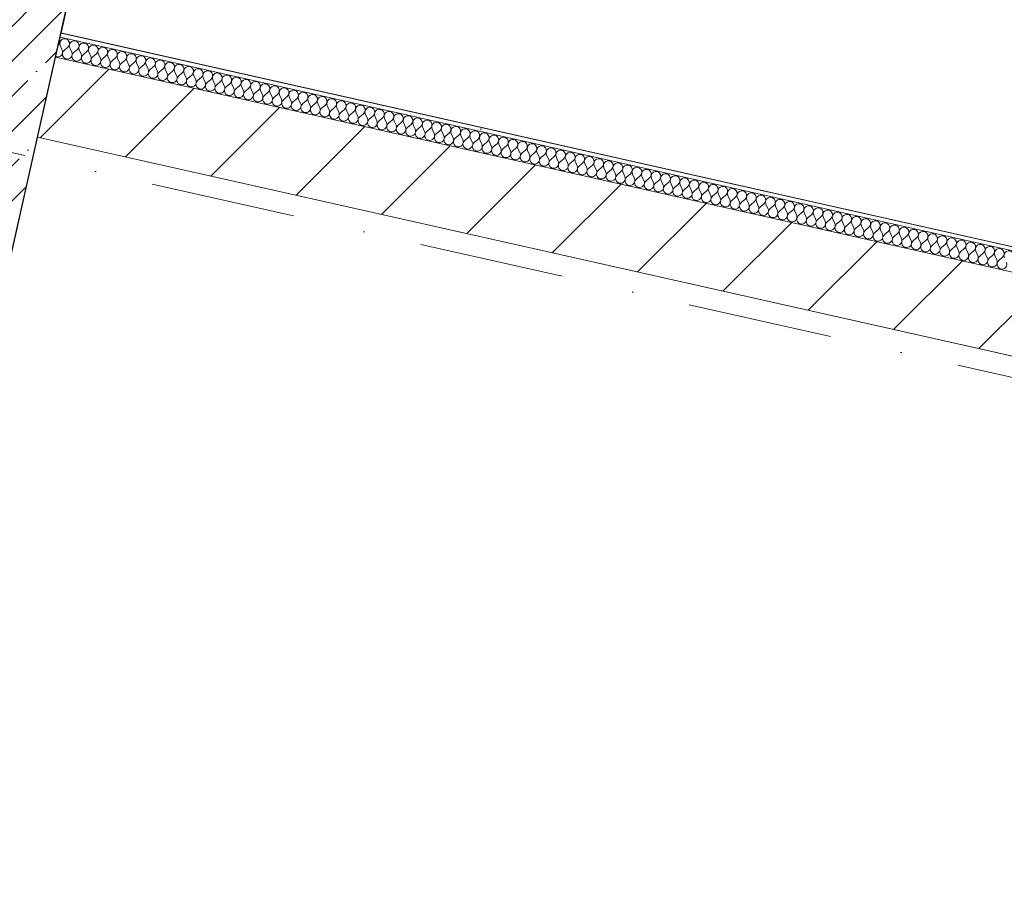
# Model space of a CAD drawing. Header units: millimetres. Extents: x -7218036 to -6920397, y 6117771 to 6333681.
# Tile 38 of 89: x -7184024 to -7181625, y 6142354 to 6144501. Entities that reach past the tile are written whole.
import ezdxf
from ezdxf.enums import TextEntityAlignment as Align

# ---------------------------------------------------------------- set-up
doc = ezdxf.new("R2010")
doc.units = ezdxf.units.MM
doc.header["$MEASUREMENT"] = 0
doc.linetypes.add('Штрихпунктирная', pattern=[670.277762, 352.777767, -176.388884, 0, -141.111112])
for name, color, linetype in [('S - автостоянка.АР', 7, 'Continuous'), ('АР-Стены_внешние_.АР', 7, 'Continuous'), ('АР-Стены_внутренние_пилоны.АР', 7, 'Continuous'), ('АР-Чертеж-Оси_Осевые размеры.АР', 7, 'Continuous')]:
    doc.layers.add(name, color=color, linetype=linetype)
for name, color, linetype, lineweight in [('АР-Стены_внешние_.АР_Ном._пера__1', 7, 'Continuous', 0), ('АР-Стены_внутренние_пилоны.АР_Ном._пера__1', 7, 'Continuous', 30), ('АР-Чертеж-Оси_Осевые размеры.АР_Ном._пера__120', 7, 'Continuous', 0)]:
    doc.layers.add(name, color=color, linetype=linetype, lineweight=lineweight)
doc.styles.add('РЎР“Р•РќР•Р\xa0Р\x98Р\xa0_РЎРўР\x98Р›Р¬_3', font='GOTHIC.TTF')
pattern_1 = [(45, (-6566190.34, 6562677.8), (-84.852814, 84.852814), []), (45, (-6566232.77, 6562720.22), (-84.852814, 84.852814), [90, -30, 0, -30])]

# ---------------------------------------------------------------- blocks, each defined once
blk = doc.blocks.new('*X295', base_point=(-6566190.3, 6562677.8))
at = {"layer": 'АР-Стены_внешние_.АР_Ном._пера__1', "color": 7, "linetype": 'Continuous', "lineweight": 0}
for p, q in [((-7183929.7, 6144439.3), (-7183929.9, 6144439.2)), ((-7183925, 6144438.3), (-7183920.2, 6144427.4)), ((-7183906.5, 6144434.1), (-7183915.5, 6144426.4)), ((-7183901.8, 6144433.1), (-7183896.9, 6144422.2)), ((-7183883.2, 6144428.9), (-7183892.3, 6144421.2)), ((-7183878.6, 6144427.9), (-7183873.7, 6144417)), ((-7183860, 6144423.7), (-7183869.1, 6144416)), ((-7183855.3, 6144422.6), (-7183850.5, 6144411.8)), ((-7183836.8, 6144418.5), (-7183845.8, 6144410.7)), ((-7183832.1, 6144417.4), (-7183827.2, 6144406.6)), ((-7183813.5, 6144413.3), (-7183822.6, 6144405.5)), ((-7183808.9, 6144412.2), (-7183804, 6144401.4)), ((-7183790.3, 6144408), (-7183799.4, 6144400.3)), ((-7183785.7, 6144407), (-7183780.8, 6144396.1)), ((-7183767.1, 6144402.8), (-7183776.1, 6144395.1)), ((-7183762.4, 6144401.8), (-7183757.5, 6144390.9)), ((-7183743.8, 6144397.6), (-7183752.9, 6144389.9)), ((-7183739.2, 6144396.6), (-7183734.3, 6144385.7)), ((-7183720.6, 6144392.4), (-7183729.7, 6144384.7)), ((-7183716, 6144391.3), (-7183711.1, 6144380.5)), ((-7183697.4, 6144387.2), (-7183706.4, 6144379.4)), ((-7183692.7, 6144386.1), (-7183687.9, 6144375.3)), ((-7183674.1, 6144381.9), (-7183683.2, 6144374.2)), ((-7183669.5, 6144380.9), (-7183664.6, 6144370)), ((-7183650.9, 6144376.7), (-7183660, 6144369)), ((-7183646.3, 6144375.7), (-7183641.4, 6144364.8)), ((-7183627.7, 6144371.5), (-7183636.7, 6144363.8)), ((-7183623, 6144370.5), (-7183618.2, 6144359.6)), ((-7183604.5, 6144366.3), (-7183613.5, 6144358.6)), ((-7183599.8, 6144365.3), (-7183594.9, 6144354.4)), ((-7183581.2, 6144361.1), (-7183590.3, 6144353.3)), ((-7183576.6, 6144360), (-7183571.7, 6144349.2)), ((-7183558, 6144355.9), (-7183567.1, 6144348.1)), ((-7183553.3, 6144354.8), (-7183548.5, 6144344)), ((-7183534.8, 6144350.6), (-7183543.8, 6144342.9)), ((-7183530.1, 6144349.6), (-7183525.2, 6144338.7)), ((-7183511.5, 6144345.4), (-7183520.6, 6144337.7)), ((-7183506.9, 6144344.4), (-7183502, 6144333.5)), ((-7183488.3, 6144340.2), (-7183497.4, 6144332.5)), ((-7183483.7, 6144339.2), (-7183478.8, 6144328.3)), ((-7183465.1, 6144335), (-7183474.1, 6144327.3)), ((-7183460.4, 6144333.9), (-7183455.5, 6144323.1)), ((-7183441.8, 6144329.8), (-7183450.9, 6144322)), ((-7183437.2, 6144328.7), (-7183432.3, 6144317.9)), ((-7183418.6, 6144324.6), (-7183427.7, 6144316.8)), ((-7183414, 6144323.5), (-7183409.1, 6144312.7)), ((-7183395.4, 6144319.3), (-7183404.4, 6144311.6)), ((-7183390.7, 6144318.3), (-7183385.8, 6144307.4)), ((-7183372.1, 6144314.1), (-7183381.2, 6144306.4)), ((-7183367.5, 6144313.1), (-7183362.6, 6144302.2)), ((-7183348.9, 6144308.9), (-7183358, 6144301.2)), ((-7183344.3, 6144307.9), (-7183339.4, 6144297)), ((-7183325.7, 6144303.7), (-7183334.7, 6144296)), ((-7183321, 6144302.6), (-7183316.2, 6144291.8)), ((-7183302.5, 6144298.5), (-7183311.5, 6144290.7)), ((-7183297.8, 6144297.4), (-7183292.9, 6144286.6)), ((-7183279.2, 6144293.2), (-7183288.3, 6144285.5)), ((-7183274.6, 6144292.2), (-7183269.7, 6144281.3)), ((-7183256, 6144288), (-7183265, 6144280.3)), ((-7183251.3, 6144287), (-7183246.5, 6144276.1)), ((-7183232.8, 6144282.8), (-7183241.8, 6144275.1)), ((-7183228.1, 6144281.8), (-7183223.2, 6144270.9)), ((-7183209.5, 6144277.6), (-7183218.6, 6144269.9)), ((-7183204.9, 6144276.6), (-7183200, 6144265.7)), ((-7183186.3, 6144272.4), (-7183195.4, 6144264.7)), ((-7183181.7, 6144271.3), (-7183176.8, 6144260.5)), ((-7183163.1, 6144267.2), (-7183172.1, 6144259.4)), ((-7183158.4, 6144266.1), (-7183153.5, 6144255.3)), ((-7183139.8, 6144261.9), (-7183148.9, 6144254.2)), ((-7183135.2, 6144260.9), (-7183130.3, 6144250)), ((-7183116.6, 6144256.7), (-7183125.7, 6144249)), ((-7183112, 6144255.7), (-7183107.1, 6144244.8)), ((-7183093.4, 6144251.5), (-7183102.4, 6144243.8)), ((-7183088.7, 6144250.5), (-7183083.8, 6144239.6)), ((-7183070.1, 6144246.3), (-7183079.2, 6144238.6)), ((-7183065.5, 6144245.2), (-7183060.6, 6144234.4)), ((-7183046.9, 6144241.1), (-7183056, 6144233.3)), ((-7183042.3, 6144240), (-7183037.4, 6144229.2)), ((-7183023.7, 6144235.9), (-7183032.7, 6144228.1)), ((-7183019, 6144234.8), (-7183014.2, 6144224)), ((-7183000.5, 6144230.6), (-7183009.5, 6144222.9)), ((-7182995.8, 6144229.6), (-7182990.9, 6144218.7)), ((-7182977.2, 6144225.4), (-7182986.3, 6144217.7)), ((-7182972.6, 6144224.4), (-7182967.7, 6144213.5)), ((-7182954, 6144220.2), (-7182963, 6144212.5)), ((-7182949.3, 6144219.2), (-7182944.5, 6144208.3)), ((-7182930.8, 6144215), (-7182939.8, 6144207.3)), ((-7182926.1, 6144213.9), (-7182921.2, 6144203.1)), ((-7182907.5, 6144209.8), (-7182916.6, 6144202)), ((-7182902.9, 6144208.7), (-7182898, 6144197.9)), ((-7182884.3, 6144204.6), (-7182893.4, 6144196.8)), ((-7182879.7, 6144203.5), (-7182874.8, 6144192.7)), ((-7182861.1, 6144199.3), (-7182870.1, 6144191.6)), ((-7182856.4, 6144198.3), (-7182851.5, 6144187.4)), ((-7182837.8, 6144194.1), (-7182846.9, 6144186.4)), ((-7182833.2, 6144193.1), (-7182828.3, 6144182.2)), ((-7182814.6, 6144188.9), (-7182823.7, 6144181.2)), ((-7182810, 6144187.9), (-7182805.1, 6144177)), ((-7182791.4, 6144183.7), (-7182800.4, 6144176)), ((-7182786.7, 6144182.6), (-7182781.8, 6144171.8)), ((-7182768.1, 6144178.5), (-7182777.2, 6144170.7)), ((-7182763.5, 6144177.4), (-7182758.6, 6144166.6)), ((-7182744.9, 6144173.2), (-7182754, 6144165.5)), ((-7182740.3, 6144172.2), (-7182735.4, 6144161.3)), ((-7182721.7, 6144168), (-7182730.7, 6144160.3)), ((-7182717, 6144167), (-7182712.2, 6144156.1)), ((-7182698.5, 6144162.8), (-7182707.5, 6144155.1)), ((-7182693.8, 6144161.8), (-7182688.9, 6144150.9)), ((-7182675.2, 6144157.6), (-7182684.3, 6144149.9)), ((-7182670.6, 6144156.6), (-7182665.7, 6144145.7)), ((-7182652, 6144152.4), (-7182661, 6144144.6)), ((-7182647.3, 6144151.3), (-7182642.5, 6144140.5)), ((-7182628.8, 6144147.2), (-7182637.8, 6144139.4)), ((-7182624.1, 6144146.1), (-7182619.2, 6144135.3)), ((-7182605.5, 6144141.9), (-7182614.6, 6144134.2)), ((-7182600.9, 6144140.9), (-7182596, 6144130)), ((-7182582.3, 6144136.7), (-7182591.4, 6144129)), ((-7182577.7, 6144135.7), (-7182572.8, 6144124.8)), ((-7182559.1, 6144131.5), (-7182568.1, 6144123.8)), ((-7182554.4, 6144130.5), (-7182549.5, 6144119.6)), ((-7182535.8, 6144126.3), (-7182544.9, 6144118.6)), ((-7182531.2, 6144125.2), (-7182526.3, 6144114.4)), ((-7182512.6, 6144121.1), (-7182521.7, 6144113.3)), ((-7182508, 6144120), (-7182503.1, 6144109.2)), ((-7182489.4, 6144115.9), (-7182498.4, 6144108.1)), ((-7182484.7, 6144114.8), (-7182479.8, 6144104)), ((-7182466.1, 6144110.6), (-7182475.2, 6144102.9)), ((-7182461.5, 6144109.6), (-7182456.6, 6144098.7)), ((-7182442.9, 6144105.4), (-7182452, 6144097.7)), ((-7182438.3, 6144104.4), (-7182433.4, 6144093.5)), ((-7182419.7, 6144100.2), (-7182428.7, 6144092.5)), ((-7182415, 6144099.2), (-7182410.2, 6144088.3)), ((-7182396.5, 6144095), (-7182405.5, 6144087.3)), ((-7182391.8, 6144093.9), (-7182386.9, 6144083.1)), ((-7182373.2, 6144089.8), (-7182382.3, 6144082)), ((-7182368.6, 6144088.7), (-7182363.7, 6144077.9)), ((-7182350, 6144084.5), (-7182359, 6144076.8)), ((-7182345.3, 6144083.5), (-7182340.5, 6144072.6)), ((-7182326.8, 6144079.3), (-7182335.8, 6144071.6)), ((-7182322.1, 6144078.3), (-7182317.2, 6144067.4)), ((-7182303.5, 6144074.1), (-7182312.6, 6144066.4)), ((-7182298.9, 6144073.1), (-7182294, 6144062.2)), ((-7182280.3, 6144068.9), (-7182289.4, 6144061.2)), ((-7182275.7, 6144067.9), (-7182270.8, 6144057)), ((-7182257.1, 6144063.7), (-7182266.1, 6144056)), ((-7182252.4, 6144062.6), (-7182247.5, 6144051.8)), ((-7182233.8, 6144058.5), (-7182242.9, 6144050.7)), ((-7182229.2, 6144057.4), (-7182224.3, 6144046.6)), ((-7182210.6, 6144053.2), (-7182219.7, 6144045.5)), ((-7182206, 6144052.2), (-7182201.1, 6144041.3)), ((-7182187.4, 6144048), (-7182196.4, 6144040.3)), ((-7182182.7, 6144047), (-7182177.8, 6144036.1)), ((-7182164.1, 6144042.8), (-7182173.2, 6144035.1)), ((-7182159.5, 6144041.8), (-7182154.6, 6144030.9)), ((-7182140.9, 6144037.6), (-7182150, 6144029.9)), ((-7182136.3, 6144036.5), (-7182131.4, 6144025.7)), ((-7182117.7, 6144032.4), (-7182126.7, 6144024.6)), ((-7182113, 6144031.3), (-7182108.2, 6144020.5)), ((-7182094.5, 6144027.2), (-7182103.5, 6144019.4)), ((-7182089.8, 6144026.1), (-7182084.9, 6144015.3)), ((-7182071.2, 6144021.9), (-7182080.3, 6144014.2)), ((-7182066.6, 6144020.9), (-7182061.7, 6144010)), ((-7182048, 6144016.7), (-7182057, 6144009)), ((-7182043.3, 6144015.7), (-7182038.5, 6144004.8)), ((-7182024.8, 6144011.5), (-7182033.8, 6144003.8)), ((-7182020.1, 6144010.5), (-7182015.2, 6143999.6)), ((-7182001.5, 6144006.3), (-7182010.6, 6143998.6)), ((-7181996.9, 6144005.2), (-7181992, 6143994.4)), ((-7181978.3, 6144001.1), (-7181987.4, 6143993.3)), ((-7181973.7, 6144000), (-7181968.8, 6143989.2)), ((-7181955.1, 6143995.9), (-7181964.1, 6143988.1)), ((-7181950.4, 6143994.8), (-7181945.5, 6143983.9)), ((-7181931.8, 6143990.6), (-7181940.9, 6143982.9)), ((-7181927.2, 6143989.6), (-7181922.3, 6143978.7)), ((-7181908.6, 6143985.4), (-7181917.7, 6143977.7)), ((-7181904, 6143984.4), (-7181899.1, 6143973.5)), ((-7181885.4, 6143980.2), (-7181894.4, 6143972.5)), ((-7181880.7, 6143979.2), (-7181875.8, 6143968.3)), ((-7181862.1, 6143975), (-7181871.2, 6143967.3)), ((-7181857.5, 6143973.9), (-7181852.6, 6143963.1)), ((-7181838.9, 6143969.8), (-7181848, 6143962)), ((-7181834.3, 6143968.7), (-7181829.4, 6143957.9)), ((-7181815.7, 6143964.5), (-7181824.7, 6143956.8)), ((-7181811, 6143963.5), (-7181806.2, 6143952.6)), ((-7181792.5, 6143959.3), (-7181801.5, 6143951.6)), ((-7181787.8, 6143958.3), (-7181782.9, 6143947.4)), ((-7181769.2, 6143954.1), (-7181778.3, 6143946.4)), ((-7181764.6, 6143953.1), (-7181759.7, 6143942.2)), ((-7181746, 6143948.9), (-7181755, 6143941.2)), ((-7181741.3, 6143947.8), (-7181736.5, 6143937)), ((-7181722.8, 6143943.7), (-7181731.8, 6143935.9)), ((-7181718.1, 6143942.6), (-7181713.2, 6143931.8)), ((-7181699.5, 6143938.5), (-7181708.6, 6143930.7)), ((-7181694.9, 6143937.4), (-7181690, 6143926.6)), ((-7181676.3, 6143933.2), (-7181685.4, 6143925.5)), ((-7181671.7, 6143932.2), (-7181666.8, 6143921.3)), ((-7181653.1, 6143928), (-7181662.1, 6143920.3)), ((-7181648.4, 6143927), (-7181643.5, 6143916.1)), ((-7181629.8, 6143922.8), (-7181638.9, 6143915.1))]:
    blk.add_line(p, q, dxfattribs=at)
for centre, start, end in [((-7183937.4, 6144448.4), 310.4718, 25.4737), ((-7183914.2, 6144443.2), 310.4718, 204.2116), ((-7183891, 6144438), 310.4718, 204.2116), ((-7183867.7, 6144432.7), 310.4718, 204.2116), ((-7183844.5, 6144427.5), 310.4718, 204.2116), ((-7183821.3, 6144422.3), 310.4718, 204.2116), ((-7183931, 6144422.6), 245.0191, 257.3417), ((-7183931, 6144422.6), 257.3417, 24.2116), ((-7183907.8, 6144417.3), 130.4718, 257.3417), ((-7183907.8, 6144417.3), 257.3417, 24.2116), ((-7183884.6, 6144412.1), 130.4718, 257.3417), ((-7183884.6, 6144412.1), 257.3417, 24.2116), ((-7183861.3, 6144406.9), 130.4718, 257.3417), ((-7183861.3, 6144406.9), 257.3417, 24.2116), ((-7183838.1, 6144401.7), 130.4718, 257.3417), ((-7183798, 6144417.1), 310.4718, 204.2116), ((-7183774.8, 6144411.9), 310.4718, 204.2116), ((-7183751.6, 6144406.7), 310.4718, 204.2116), ((-7183728.3, 6144401.4), 310.4718, 204.2116), ((-7183838.1, 6144401.7), 257.3417, 24.2116), ((-7183814.9, 6144396.5), 130.4718, 257.3417), ((-7183814.9, 6144396.5), 257.3417, 24.2116), ((-7183791.6, 6144391.3), 130.4718, 257.3417), ((-7183791.6, 6144391.3), 257.3417, 24.2116), ((-7183768.4, 6144386), 130.4718, 257.3417), ((-7183768.4, 6144386), 257.3417, 24.2116), ((-7183745.2, 6144380.8), 130.4718, 257.3417), ((-7183745.2, 6144380.8), 257.3417, 24.2116), ((-7183705.1, 6144396.2), 310.4718, 204.2116), ((-7183681.9, 6144391), 310.4718, 204.2116), ((-7183658.6, 6144385.8), 310.4718, 204.2116), ((-7183635.4, 6144380.6), 310.4718, 204.2116), ((-7183612.2, 6144375.4), 310.4718, 204.2116), ((-7183721.9, 6144375.6), 130.4718, 257.3417), ((-7183721.9, 6144375.6), 257.3417, 24.2116), ((-7183698.7, 6144370.4), 130.4718, 257.3417), ((-7183698.7, 6144370.4), 257.3417, 24.2116), ((-7183675.5, 6144365.2), 130.4718, 257.3417), ((-7183675.5, 6144365.2), 257.3417, 24.2116), ((-7183652.2, 6144359.9), 130.4718, 257.3417), ((-7183652.2, 6144359.9), 257.3417, 24.2116), ((-7183629, 6144354.7), 130.4718, 257.3417), ((-7183589, 6144370.1), 310.4718, 204.2116), ((-7183565.7, 6144364.9), 310.4718, 204.2116), ((-7183542.5, 6144359.7), 310.4718, 204.2116), ((-7183519.3, 6144354.5), 310.4718, 204.2116), ((-7183629, 6144354.7), 257.3417, 24.2116), ((-7183605.8, 6144349.5), 130.4718, 257.3417), ((-7183605.8, 6144349.5), 257.3417, 24.2116), ((-7183582.6, 6144344.3), 130.4718, 257.3417), ((-7183582.6, 6144344.3), 257.3417, 24.2116), ((-7183559.3, 6144339.1), 130.4718, 257.3417), ((-7183559.3, 6144339.1), 257.3417, 24.2116), ((-7183536.1, 6144333.9), 130.4718, 257.3417), ((-7183536.1, 6144333.9), 257.3417, 24.2116), ((-7183512.9, 6144328.6), 130.4718, 257.3417), ((-7183496, 6144349.3), 310.4718, 204.2116), ((-7183472.8, 6144344), 310.4718, 204.2116), ((-7183449.6, 6144338.8), 310.4718, 204.2116), ((-7183426.3, 6144333.6), 310.4718, 204.2116), ((-7183403.1, 6144328.4), 310.4718, 204.2116), ((-7183512.9, 6144328.6), 257.3417, 24.2116), ((-7183489.6, 6144323.4), 130.4718, 257.3417), ((-7183489.6, 6144323.4), 257.3417, 24.2116), ((-7183466.4, 6144318.2), 130.4718, 257.3417), ((-7183466.4, 6144318.2), 257.3417, 24.2116), ((-7183443.2, 6144313), 130.4718, 257.3417), ((-7183443.2, 6144313), 257.3417, 24.2116), ((-7183419.9, 6144307.8), 130.4718, 257.3417), ((-7183379.9, 6144323.2), 310.4718, 204.2116), ((-7183356.6, 6144318), 310.4718, 204.2116), ((-7183333.4, 6144312.7), 310.4718, 204.2116), ((-7183310.2, 6144307.5), 310.4718, 204.2116), ((-7183287, 6144302.3), 310.4718, 204.2116), ((-7183419.9, 6144307.8), 257.3417, 24.2116), ((-7183396.7, 6144302.6), 130.4718, 257.3417), ((-7183396.7, 6144302.6), 257.3417, 24.2116), ((-7183373.5, 6144297.3), 130.4718, 257.3417), ((-7183373.5, 6144297.3), 257.3417, 24.2116), ((-7183350.2, 6144292.1), 130.4718, 257.3417), ((-7183350.2, 6144292.1), 257.3417, 24.2116), ((-7183327, 6144286.9), 130.4718, 257.3417), ((-7183327, 6144286.9), 257.3417, 24.2116), ((-7183303.8, 6144281.7), 130.4718, 257.3417), ((-7183263.7, 6144297.1), 310.4718, 204.2116), ((-7183240.5, 6144291.9), 310.4718, 204.2116), ((-7183217.3, 6144286.7), 310.4718, 204.2116), ((-7183194, 6144281.4), 310.4718, 204.2116), ((-7183303.8, 6144281.7), 257.3417, 24.2116), ((-7183280.6, 6144276.5), 130.4718, 257.3417), ((-7183280.6, 6144276.5), 257.3417, 24.2116), ((-7183257.3, 6144271.2), 130.4718, 257.3417), ((-7183257.3, 6144271.2), 257.3417, 24.2116), ((-7183234.1, 6144266), 130.4718, 257.3417), ((-7183234.1, 6144266), 257.3417, 24.2116), ((-7183210.9, 6144260.8), 130.4718, 257.3417), ((-7183210.9, 6144260.8), 257.3417, 24.2116), ((-7183170.8, 6144276.2), 310.4718, 204.2116), ((-7183147.6, 6144271), 310.4718, 204.2116), ((-7183124.3, 6144265.8), 310.4718, 204.2116), ((-7183101.1, 6144260.6), 310.4718, 204.2116), ((-7183077.9, 6144255.3), 310.4718, 204.2116), ((-7183187.6, 6144255.6), 130.4718, 257.3417), ((-7183187.6, 6144255.6), 257.3417, 24.2116), ((-7183164.4, 6144250.4), 130.4718, 257.3417), ((-7183164.4, 6144250.4), 257.3417, 24.2116), ((-7183141.2, 6144245.2), 130.4718, 257.3417), ((-7183141.2, 6144245.2), 257.3417, 24.2116), ((-7183117.9, 6144239.9), 130.4718, 257.3417), ((-7183117.9, 6144239.9), 257.3417, 24.2116), ((-7183094.7, 6144234.7), 130.4718, 257.3417), ((-7183054.6, 6144250.1), 310.4718, 204.2116), ((-7183031.4, 6144244.9), 310.4718, 204.2116), ((-7183008.2, 6144239.7), 310.4718, 204.2116), ((-7182985, 6144234.5), 310.4718, 204.2116), ((-7183094.7, 6144234.7), 257.3417, 24.2116), ((-7183071.5, 6144229.5), 130.4718, 257.3417), ((-7183071.5, 6144229.5), 257.3417, 24.2116), ((-7183048.2, 6144224.3), 130.4718, 257.3417), ((-7183048.2, 6144224.3), 257.3417, 24.2116), ((-7183025, 6144219.1), 130.4718, 257.3417), ((-7183025, 6144219.1), 257.3417, 24.2116), ((-7183001.8, 6144213.9), 130.4718, 257.3417), ((-7183001.8, 6144213.9), 257.3417, 24.2116), ((-7182961.7, 6144229.3), 310.4718, 204.2116), ((-7182938.5, 6144224), 310.4718, 204.2116), ((-7182915.3, 6144218.8), 310.4718, 204.2116), ((-7182892, 6144213.6), 310.4718, 204.2116), ((-7182868.8, 6144208.4), 310.4718, 204.2116), ((-7182978.6, 6144208.6), 130.4718, 257.3417), ((-7182978.6, 6144208.6), 257.3417, 24.2116), ((-7182955.3, 6144203.4), 130.4718, 257.3417), ((-7182955.3, 6144203.4), 257.3417, 24.2116), ((-7182932.1, 6144198.2), 130.4718, 257.3417), ((-7182932.1, 6144198.2), 257.3417, 24.2116), ((-7182908.9, 6144193), 130.4718, 257.3417), ((-7182908.9, 6144193), 257.3417, 24.2116), ((-7182885.6, 6144187.8), 130.4718, 257.3417), ((-7182845.6, 6144203.2), 310.4718, 204.2116), ((-7182822.3, 6144198), 310.4718, 204.2116), ((-7182799.1, 6144192.7), 310.4718, 204.2116), ((-7182775.9, 6144187.5), 310.4718, 204.2116), ((-7182752.6, 6144182.3), 310.4718, 204.2116), ((-7182885.6, 6144187.8), 257.3417, 24.2116), ((-7182862.4, 6144182.6), 130.4718, 257.3417), ((-7182862.4, 6144182.6), 257.3417, 24.2116), ((-7182839.2, 6144177.3), 130.4718, 257.3417), ((-7182839.2, 6144177.3), 257.3417, 24.2116), ((-7182815.9, 6144172.1), 130.4718, 257.3417), ((-7182815.9, 6144172.1), 257.3417, 24.2116), ((-7182792.7, 6144166.9), 130.4718, 257.3417), ((-7182792.7, 6144166.9), 257.3417, 24.2116), ((-7182769.5, 6144161.7), 130.4718, 257.3417), ((-7182729.4, 6144177.1), 310.4718, 204.2116), ((-7182706.2, 6144171.9), 310.4718, 204.2116), ((-7182682.9, 6144166.6), 310.4718, 204.2116), ((-7182659.7, 6144161.4), 310.4718, 204.2116), ((-7182769.5, 6144161.7), 257.3417, 24.2116), ((-7182746.2, 6144156.5), 130.4718, 257.3417), ((-7182746.2, 6144156.5), 257.3417, 24.2116), ((-7182723, 6144151.2), 130.4718, 257.3417), ((-7182723, 6144151.2), 257.3417, 24.2116), ((-7182699.8, 6144146), 130.4718, 257.3417), ((-7182699.8, 6144146), 257.3417, 24.2116), ((-7182676.6, 6144140.8), 130.4718, 257.3417), ((-7182636.5, 6144156.2), 310.4718, 204.2116), ((-7182613.3, 6144151), 310.4718, 204.2116), ((-7182590, 6144145.8), 310.4718, 204.2116), ((-7182566.8, 6144140.6), 310.4718, 204.2116), ((-7182543.6, 6144135.3), 310.4718, 204.2116), ((-7182676.6, 6144140.8), 257.3417, 24.2116), ((-7182653.3, 6144135.6), 130.4718, 257.3417), ((-7182653.3, 6144135.6), 257.3417, 24.2116), ((-7182630.1, 6144130.4), 130.4718, 257.3417), ((-7182630.1, 6144130.4), 257.3417, 24.2116), ((-7182606.9, 6144125.2), 130.4718, 257.3417), ((-7182606.9, 6144125.2), 257.3417, 24.2116), ((-7182583.6, 6144119.9), 130.4718, 257.3417), ((-7182583.6, 6144119.9), 257.3417, 24.2116), ((-7182560.4, 6144114.7), 130.4718, 257.3417), ((-7182520.3, 6144130.1), 310.4718, 204.2116), ((-7182497.1, 6144124.9), 310.4718, 204.2116), ((-7182473.9, 6144119.7), 310.4718, 204.2116), ((-7182450.6, 6144114.5), 310.4718, 204.2116), ((-7182560.4, 6144114.7), 257.3417, 24.2116), ((-7182537.2, 6144109.5), 130.4718, 257.3417), ((-7182537.2, 6144109.5), 257.3417, 24.2116), ((-7182513.9, 6144104.3), 130.4718, 257.3417), ((-7182513.9, 6144104.3), 257.3417, 24.2116), ((-7182490.7, 6144099.1), 130.4718, 257.3417), ((-7182490.7, 6144099.1), 257.3417, 24.2116), ((-7182467.5, 6144093.9), 130.4718, 257.3417), ((-7182467.5, 6144093.9), 257.3417, 24.2116), ((-7182427.4, 6144109.3), 310.4718, 204.2116), ((-7182404.2, 6144104), 310.4718, 204.2116), ((-7182380.9, 6144098.8), 310.4718, 204.2116), ((-7182357.7, 6144093.6), 310.4718, 204.2116), ((-7182334.5, 6144088.4), 310.4718, 204.2116), ((-7182444.2, 6144088.6), 130.4718, 257.3417), ((-7182444.2, 6144088.6), 257.3417, 24.2116), ((-7182421, 6144083.4), 130.4718, 257.3417), ((-7182421, 6144083.4), 257.3417, 24.2116), ((-7182397.8, 6144078.2), 130.4718, 257.3417), ((-7182397.8, 6144078.2), 257.3417, 24.2116), ((-7182374.6, 6144073), 130.4718, 257.3417), ((-7182374.6, 6144073), 257.3417, 24.2116), ((-7182351.3, 6144067.8), 130.4718, 257.3417), ((-7182311.3, 6144083.2), 310.4718, 204.2116), ((-7182288, 6144078), 310.4718, 204.2116), ((-7182264.8, 6144072.7), 310.4718, 204.2116), ((-7182241.6, 6144067.5), 310.4718, 204.2116), ((-7182218.3, 6144062.3), 310.4718, 204.2116), ((-7182351.3, 6144067.8), 257.3417, 24.2116), ((-7182328.1, 6144062.5), 130.4718, 257.3417), ((-7182328.1, 6144062.5), 257.3417, 24.2116), ((-7182304.9, 6144057.3), 130.4718, 257.3417), ((-7182304.9, 6144057.3), 257.3417, 24.2116), ((-7182281.6, 6144052.1), 130.4718, 257.3417), ((-7182281.6, 6144052.1), 257.3417, 24.2116), ((-7182258.4, 6144046.9), 130.4718, 257.3417), ((-7182258.4, 6144046.9), 257.3417, 24.2116), ((-7182235.2, 6144041.7), 130.4718, 257.3417), ((-7182195.1, 6144057.1), 310.4718, 204.2116), ((-7182171.9, 6144051.9), 310.4718, 204.2116), ((-7182148.6, 6144046.6), 310.4718, 204.2116), ((-7182125.4, 6144041.4), 310.4718, 204.2116), ((-7182235.2, 6144041.7), 257.3417, 24.2116), ((-7182211.9, 6144036.5), 130.4718, 257.3417), ((-7182211.9, 6144036.5), 257.3417, 24.2116), ((-7182188.7, 6144031.2), 130.4718, 257.3417), ((-7182188.7, 6144031.2), 257.3417, 24.2116), ((-7182165.5, 6144026), 130.4718, 257.3417), ((-7182165.5, 6144026), 257.3417, 24.2116), ((-7182142.2, 6144020.8), 130.4718, 257.3417), ((-7182102.2, 6144036.2), 310.4718, 204.2116), ((-7182078.9, 6144031), 310.4718, 204.2116), ((-7182055.7, 6144025.8), 310.4718, 204.2116), ((-7182032.5, 6144020.6), 310.4718, 204.2116), ((-7182009.3, 6144015.3), 310.4718, 204.2116), ((-7182142.2, 6144020.8), 257.3417, 24.2116), ((-7182119, 6144015.6), 130.4718, 257.3417), ((-7182119, 6144015.6), 257.3417, 24.2116), ((-7182095.8, 6144010.4), 130.4718, 257.3417), ((-7182095.8, 6144010.4), 257.3417, 24.2116), ((-7182072.6, 6144005.2), 130.4718, 257.3417), ((-7182072.6, 6144005.2), 257.3417, 24.2116), ((-7182049.3, 6143999.9), 130.4718, 257.3417), ((-7182049.3, 6143999.9), 257.3417, 24.2116), ((-7182026.1, 6143994.7), 130.4718, 257.3417), ((-7181986, 6144010.1), 310.4718, 204.2116), ((-7181962.8, 6144004.9), 310.4718, 204.2116), ((-7181939.6, 6143999.7), 310.4718, 204.2116), ((-7181916.3, 6143994.5), 310.4718, 204.2116), ((-7182026.1, 6143994.7), 257.3417, 24.2116), ((-7182002.9, 6143989.5), 130.4718, 257.3417), ((-7182002.9, 6143989.5), 257.3417, 24.2116), ((-7181979.6, 6143984.3), 130.4718, 257.3417), ((-7181979.6, 6143984.3), 257.3417, 24.2116), ((-7181956.4, 6143979.1), 130.4718, 257.3417), ((-7181956.4, 6143979.1), 257.3417, 24.2116), ((-7181933.2, 6143973.8), 130.4718, 257.3417), ((-7181933.2, 6143973.8), 257.3417, 24.2116), ((-7181893.1, 6143989.3), 310.4718, 204.2116), ((-7181869.9, 6143984), 310.4718, 204.2116), ((-7181846.6, 6143978.8), 310.4718, 204.2116), ((-7181823.4, 6143973.6), 310.4718, 204.2116), ((-7181800.2, 6143968.4), 310.4718, 204.2116), ((-7181909.9, 6143968.6), 130.4718, 257.3417), ((-7181909.9, 6143968.6), 257.3417, 24.2116), ((-7181886.7, 6143963.4), 130.4718, 257.3417), ((-7181886.7, 6143963.4), 257.3417, 24.2116), ((-7181863.5, 6143958.2), 130.4718, 257.3417), ((-7181863.5, 6143958.2), 257.3417, 24.2116), ((-7181840.2, 6143953), 130.4718, 257.3417), ((-7181840.2, 6143953), 257.3417, 24.2116), ((-7181817, 6143947.8), 130.4718, 257.3417), ((-7181776.9, 6143963.2), 310.4718, 204.2116), ((-7181753.7, 6143957.9), 310.4718, 204.2116), ((-7181730.5, 6143952.7), 310.4718, 204.2116), ((-7181707.3, 6143947.5), 310.4718, 204.2116), ((-7181684, 6143942.3), 310.4718, 204.2116), ((-7181817, 6143947.8), 257.3417, 24.2116), ((-7181793.8, 6143942.5), 130.4718, 257.3417), ((-7181793.8, 6143942.5), 257.3417, 24.2116), ((-7181770.6, 6143937.3), 130.4718, 257.3417), ((-7181770.6, 6143937.3), 257.3417, 24.2116), ((-7181747.3, 6143932.1), 130.4718, 257.3417), ((-7181747.3, 6143932.1), 257.3417, 24.2116), ((-7181724.1, 6143926.9), 130.4718, 257.3417), ((-7181724.1, 6143926.9), 257.3417, 24.2116), ((-7181700.9, 6143921.7), 130.4718, 257.3417), ((-7181660.8, 6143937.1), 310.4718, 204.2116), ((-7181637.6, 6143931.9), 310.4718, 204.2116), ((-7181614.3, 6143926.6), 310.4718, 204.2116), ((-7181700.9, 6143921.7), 257.3417, 24.2116), ((-7181677.6, 6143916.5), 130.4718, 257.3417), ((-7181677.6, 6143916.5), 257.3417, 24.2116), ((-7181654.4, 6143911.2), 130.4718, 257.3417), ((-7181654.4, 6143911.2), 257.3417, 24.2116), ((-7181631.2, 6143906), 130.4718, 257.3417), ((-7181631.2, 6143906), 257.3417, 24.2116)]:
    blk.add_arc(centre, 11.9, start, end, dxfattribs=at)
blk = doc.blocks.new('Стена_144_5', base_point=(-7184051.8, 6144467))
at = {"layer": 'АР-Стены_внешние_.АР', "linetype": 'Continuous', "lineweight": 0, "true_color": 0x000000}
h = blk.add_hatch(dxfattribs=at)
h.set_pattern_fill('ШТУКАТУРКА__ГИПС_01_0005', color=18, style=0, pattern_type=2)
h.set_pattern_definition([(45, (-6566190.34, 6563027.8), (-111.369318, 111.369318), [0, -105, 0, -157.5]), (110, (-6565840.34, 6563027.8), (148.001588, 53.868173), [0, -77, 0, -133])])
h.paths.add_polyline_path([(-7177702.8, 6143071.8), (-7183923.2, 6144468.9), (-7183925.4, 6144459.1), (-7177705, 6143062.1)])
at = {"layer": 'АР-Стены_внешние_.АР_Ном._пера__1', "color": 7, "linetype": 'Continuous', "lineweight": 0}
blk.add_line((-7177705, 6143062.1), (-7183925.4, 6144459.1), dxfattribs=at)
at = {"layer": 'АР-Стены_внешние_.АР_Ном._пера__1', "color": 7, "linetype": 'Continuous', "lineweight": 0, "flags": 128}
for points in [[(-7183925.4, 6144459.1), (-7183936.4, 6144410.3)], [(-7183923.2, 6144468.9), (-7183925.4, 6144459.1)], [(-7177702.8, 6143071.8), (-7183923.2, 6144468.9)], [(-7183936.4, 6144410.3), (-7177716, 6143013.3)]]:
    blk.add_lwpolyline(points, dxfattribs=at)
at = {"layer": 'АР-Стены_внешние_.АР', "color": 7, "lineweight": 0}
blk.add_blockref('*X295', (-6566190.3, 6562677.8), dxfattribs=at)
blk = doc.blocks.new('Стена_248_5', base_point=(-7184058.3, 6144437.7))
at = {"layer": 'АР-Стены_внутренние_пилоны.АР', "linetype": 'Continuous', "lineweight": 0, "true_color": 0x000000}
h = blk.add_hatch(dxfattribs=at)
h.set_pattern_fill('БЛОКИ_БЕТОННЫЕ_ЭФФЕКТИВН_7C', color=18, style=0, pattern_type=2)
h.set_pattern_definition([(45, (-6566190.34, 6562677.8), (-127.279217, 127.279217), [])])
h.paths.add_polyline_path([(-7183980.2, 6144215.2), (-7177759.8, 6142818.1), (-7177716, 6143013.3), (-7183936.4, 6144410.3)])
at = {"layer": 'АР-Стены_внутренние_пилоны.АР_Ном._пера__1', "color": 7, "linetype": 'Continuous', "lineweight": 15, "flags": 128}
for points in [[(-7177716, 6143013.3), (-7183936.4, 6144410.3)], [(-7183980.2, 6144215.2), (-7177759.8, 6142818.1)]]:
    blk.add_lwpolyline(points, dxfattribs=at)
blk = doc.blocks.new('Стена_251_5', base_point=(-7185758.6, 6136867.2))
at = {"layer": 'АР-Стены_внешние_.АР', "linetype": 'Continuous', "lineweight": 0, "true_color": 0x000000}
h = blk.add_hatch(dxfattribs=at)
h.set_pattern_fill('ЖЕЛЕЗОБЕТОН__PROJECT__0005', color=18, style=0, pattern_type=2)
h.set_pattern_definition(pattern_1)
h.paths.add_polyline_path([(-7185609.3, 6136961.8), (-7183936.4, 6144410.3), (-7184180.3, 6144465.1), (-7185853.2, 6137016.6)])
at = {"layer": 'АР-Стены_внешние_.АР_Ном._пера__1', "color": 7, "linetype": 'Continuous', "lineweight": 30, "flags": 128}
blk.add_lwpolyline([(-7185609.3, 6136961.8), (-7183936.4, 6144410.3)], dxfattribs=at)
blk = doc.blocks.new('Стена_272_5', base_point=(-7184058.3, 6144437.7))
at = {"layer": 'АР-Стены_внутренние_пилоны.АР', "linetype": 'Continuous', "lineweight": 0, "true_color": 0x000000}
h = blk.add_hatch(dxfattribs=at)
h.set_pattern_fill('ЖЕЛЕЗОБЕТОН__PROJECT__0005', color=18, style=0, pattern_type=2)
h.set_pattern_definition(pattern_1)
h.paths.add_polyline_path([(-7183936.4, 6144410.3), (-7182333.3, 6151547.9), (-7182533.4, 6151797.8), (-7184180.3, 6144465.1)])
at = {"layer": 'АР-Стены_внутренние_пилоны.АР_Ном._пера__1', "color": 7, "linetype": 'Continuous', "lineweight": 30, "flags": 128}
blk.add_lwpolyline([(-7183936.4, 6144410.3), (-7182333.3, 6151547.9)], dxfattribs=at)
blk = doc.blocks.new('Стандартный Маркер Сетки[93]_5', base_point=(-7215418.6, 6151224.6))
at = {"layer": 'АР-Чертеж-Оси_Осевые размеры.АР_Ном._пера__120', "color": 7, "linetype": 'Штрихпунктирная', "lineweight": 0}
blk.add_line((-7214442.9, 6151005.4), (-7135501.7, 6133275.6), dxfattribs=at)
at = {"layer": 'АР-Чертеж-Оси_Осевые размеры.АР_Ном._пера__120', "color": 7, "lineweight": 0, "style": 'РЎР“Р•РќР•Р\xa0Р\x98Р\xa0_РЎРўР\x98Р›Р¬_3'}
for tag, p in [('AC_MarkerText_1_0', (-7215836.5, 6151515.2)), ('AC_MarkerText_1_1', (-7133968.2, 6133128))]:
    blk.add_attdef(tag, text='', height=350, rotation=347.3417, dxfattribs=at).set_placement(p, align=Align.TOP_CENTER)
blk = doc.blocks.new('Стандартный Маркер Сетки[133]_5', base_point=(-7215418.6, 6151224.6))
at = {"layer": 'АР-Чертеж-Оси_Осевые размеры.АР_Ном._пера__120', "color": 7, "linetype": 'Штрихпунктирная', "lineweight": 0}
blk.add_line((-7214442.9, 6151005.4), (-7135501.7, 6133275.6), dxfattribs=at)
at = {"layer": 'АР-Чертеж-Оси_Осевые размеры.АР_Ном._пера__120', "color": 7, "lineweight": 0, "style": 'РЎР“Р•РќР•Р\xa0Р\x98Р\xa0_РЎРўР\x98Р›Р¬_3'}
for tag, p in [('AC_MarkerText_1_0', (-7215836.5, 6151515.2)), ('AC_MarkerText_1_1', (-7133968.2, 6133128))]:
    blk.add_attdef(tag, text='', height=350, rotation=347.3417, dxfattribs=at).set_placement(p, align=Align.TOP_CENTER)
blk = doc.blocks.new('Стандартный Маркер Сетки[136]_5', base_point=(-7215418.6, 6151224.6))
at = {"layer": 'АР-Чертеж-Оси_Осевые размеры.АР_Ном._пера__120', "color": 7, "linetype": 'Штрихпунктирная', "lineweight": 0}
blk.add_line((-7214442.9, 6151005.4), (-7135501.7, 6133275.6), dxfattribs=at)
at = {"layer": 'АР-Чертеж-Оси_Осевые размеры.АР_Ном._пера__120', "color": 7, "lineweight": 0, "style": 'РЎР“Р•РќР•Р\xa0Р\x98Р\xa0_РЎРўР\x98Р›Р¬_3'}
for tag, p in [('AC_MarkerText_1_0', (-7215836.5, 6151515.2)), ('AC_MarkerText_1_1', (-7133968.2, 6133128))]:
    blk.add_attdef(tag, text='', height=350, rotation=347.3417, dxfattribs=at).set_placement(p, align=Align.TOP_CENTER)
blk = doc.blocks.new('Стандартный Маркер Сетки[140]_5', base_point=(-7215418.6, 6151224.6))
at = {"layer": 'АР-Чертеж-Оси_Осевые размеры.АР_Ном._пера__120', "color": 7, "linetype": 'Штрихпунктирная', "lineweight": 0}
blk.add_line((-7214442.9, 6151005.4), (-7135501.7, 6133275.6), dxfattribs=at)
at = {"layer": 'АР-Чертеж-Оси_Осевые размеры.АР_Ном._пера__120', "color": 7, "lineweight": 0, "style": 'РЎР“Р•РќР•Р\xa0Р\x98Р\xa0_РЎРўР\x98Р›Р¬_3'}
for tag, p in [('AC_MarkerText_1_0', (-7215836.5, 6151515.2)), ('AC_MarkerText_1_1', (-7133968.2, 6133128))]:
    blk.add_attdef(tag, text='', height=350, rotation=347.3417, dxfattribs=at).set_placement(p, align=Align.TOP_CENTER)

msp = doc.modelspace()

# ---------------------------------------------------------------- linework, layer by layer
at = {"layer": 'S - автостоянка.АР', "color": 254, "linetype": 'Continuous', "lineweight": 0, "true_color": 0xd1c7d6, "flags": 128}
msp.add_lwpolyline([(-7183922.6, 6144468.7), (-7177704.7, 6143072.2), (-7177076, 6145871.8), (-7183293.8, 6147268.3)], close=True, dxfattribs=at)
at = {"layer": 'S - автостоянка.АР', "color": 9, "linetype": 'Continuous', "lineweight": 0, "true_color": 0xaec5d5, "flags": 128}
msp.add_lwpolyline([(-7176360.7, 6142452.3), (-7177772.7, 6142769.8), (-7177761.7, 6142818.6), (-7183980.3, 6144214.9), (-7184362.1, 6142512.2), (-7184413.9, 6142281.7), (-7185094.2, 6139253.6), (-7181591, 6138467.9), (-7181722.6, 6137882), (-7182106.2, 6136175), (-7181325.4, 6135999.7), (-7181380.4, 6135755.8), (-7179126.6, 6135247.8), (-7179071.7, 6135491.7), (-7178001.1, 6135251.2), (-7177998.6, 6135250.7), (-7177852.3, 6135217.8), (-7177906.8, 6134975.5), (-7175223.5, 6134373.1)], dxfattribs=at)

# ---------------------------------------------------------------- block references
at = {"layer": 'АР-Стены_внешние_.АР', "color": 7, "lineweight": 0}
for name, p in [('Стена_251_5', (-7185758.6, 6136867.2)), ('Стена_144_5', (-7184051.8, 6144467))]:
    msp.add_blockref(name, p, dxfattribs=at)
at = {"layer": 'АР-Стены_внутренние_пилоны.АР', "color": 7, "lineweight": 0}
for name in ['Стена_272_5', 'Стена_248_5']:
    msp.add_blockref(name, (-7184058.3, 6144437.7), dxfattribs=at)
at = {"layer": 'АР-Чертеж-Оси_Осевые размеры.АР', "color": 8, "linetype": 'Continuous', "lineweight": 15}
for name in ['Стандартный Маркер Сетки[93]_5', 'Стандартный Маркер Сетки[133]_5', 'Стандартный Маркер Сетки[136]_5', 'Стандартный Маркер Сетки[140]_5']:
    msp.add_blockref(name, (-7215418.6, 6151224.6), dxfattribs=at)

doc.saveas('drawing.dxf')
